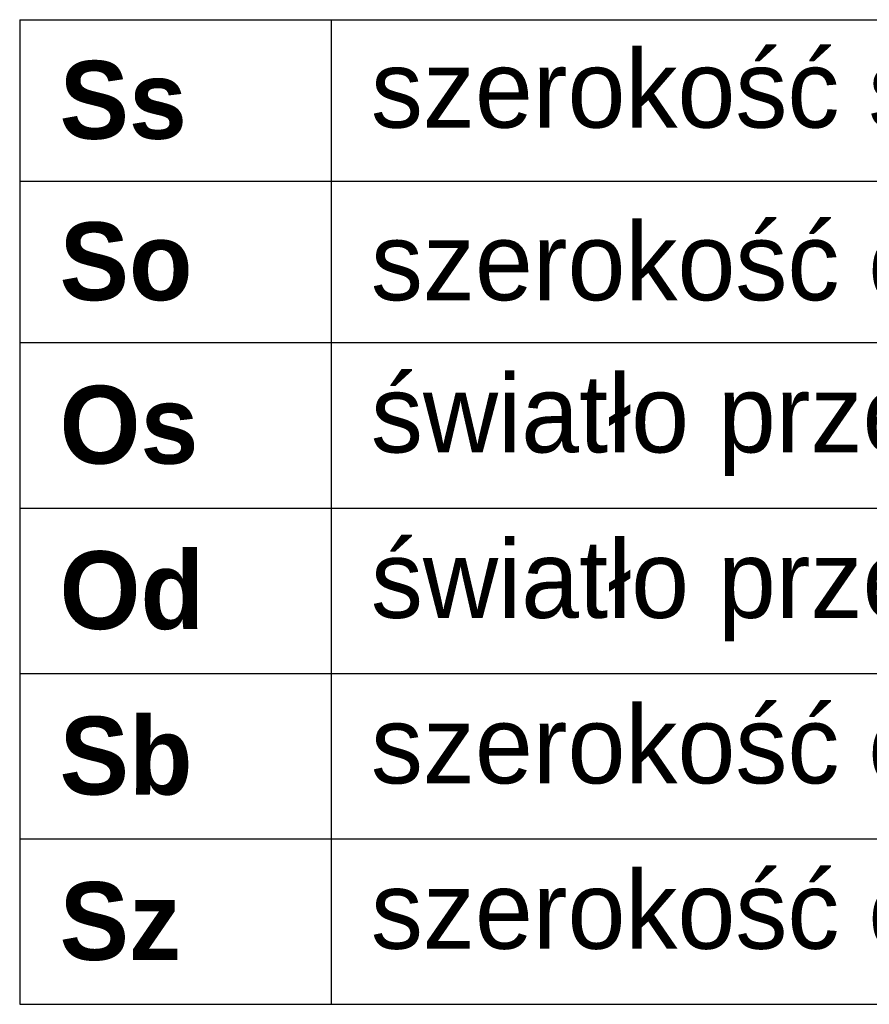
# Model space of a CAD drawing. Header units: millimetres. Extents: x -6500 to 4200, y 0 to 5940.
# Tile 111 of 157: x 2144 to 2581, y 727 to 1233. Entities that reach past the tile are written whole.
import ezdxf

# ---------------------------------------------------------------- set-up
doc = ezdxf.new("R2010")
doc.units = ezdxf.units.MM
doc.layers.add('1', color=250, linetype='Continuous')
doc.styles.add('Montserrat', font='Montserrat-Regular.ttf')

# ---------------------------------------------------------------- blocks, each defined once
blk = doc.blocks.new('TabularNote2')
at = {"layer": '1', "linetype": 'Continuous', "lineweight": -3}
for p, q in [((107.222, 61.631), (115.222, 61.631)), ((107.222, 61.631), (107.222, 57.486)), ((115.222, 61.631), (173.222, 61.631)), ((115.222, 61.631), (115.222, 57.486)), ((107.222, 57.486), (115.222, 57.486)), ((107.222, 57.486), (107.222, 53.34)), ((115.222, 57.486), (173.222, 57.486)), ((115.222, 57.486), (115.222, 53.34)), ((107.222, 53.34), (115.222, 53.34)), ((107.222, 53.34), (107.222, 49.091)), ((115.222, 53.34), (173.222, 53.34)), ((115.222, 53.34), (115.222, 49.091)), ((107.222, 49.091), (115.222, 49.091)), ((107.222, 49.091), (107.222, 44.843)), ((115.222, 49.091), (173.222, 49.091)), ((115.222, 49.091), (115.222, 44.843)), ((107.222, 44.843), (115.222, 44.843)), ((107.222, 44.843), (107.222, 40.594)), ((115.222, 44.843), (173.222, 44.843)), ((115.222, 44.843), (115.222, 40.594)), ((107.222, 40.594), (115.222, 40.594)), ((107.222, 40.594), (107.222, 36.346)), ((115.222, 40.594), (173.222, 40.594)), ((115.222, 40.594), (115.222, 36.346)), ((107.222, 36.346), (115.222, 36.346)), ((115.222, 36.346), (173.222, 36.346))]:
    blk.add_line(p, q, dxfattribs=at)
at = {"layer": '1', "linetype": 'Continuous', "lineweight": -3, "char_height": 2, "attachment_point": 4, "line_spacing_factor": 1.076592, "style": 'Montserrat'}
for s, insert in [('\\fMontserrat|b0|i0;\\W1.0000;szerokość skrzydła', (116.247, 59.558)), ('\\fMontserrat|b1|i0;\\W1.0000;Ss', (108.247, 59.558)), ('\\fMontserrat|b0|i0;\\W1.0000;szerokość otworu w murze', (116.247, 55.413)), ('\\fMontserrat|b1|i0;\\W1.0000;So', (108.247, 55.413)), ('\\fMontserrat|b0|i0;\\W1.0000;światło przejścia ościeżnicy', (116.247, 51.216)), ('\\fMontserrat|b1|i0;\\W1.0000;Os', (108.247, 51.216)), ('\\fMontserrat|b0|i0;\\W1.0000;światło przejścia z uwzgl. skrzydła', (116.247, 46.967)), ('\\fMontserrat|b1|i0;\\W1.0000;Od', (108.247, 46.967)), ('\\fMontserrat|b0|i0;\\W1.0000;szerokość ościeżnicy', (116.247, 42.718)), ('\\fMontserrat|b1|i0;\\W1.0000;Sb', (108.247, 42.718)), ('\\fMontserrat|b0|i0;\\W1.0000;szerokość całkowita ościeżnicy', (116.247, 38.47)), ('\\fMontserrat|b1|i0;\\W1.0000;Sz', (108.247, 38.47))]:
    blk.add_mtext(s, dxfattribs=dict(at, insert=insert))

msp = doc.modelspace()

# ---------------------------------------------------------------- block references
at = {"layer": '1', "linetype": 'Continuous', "lineweight": -3, "xscale": 20, "yscale": 20, "zscale": 20}
msp.add_blockref('TabularNote2', (0, 0), dxfattribs=at)

doc.saveas('drawing.dxf')
